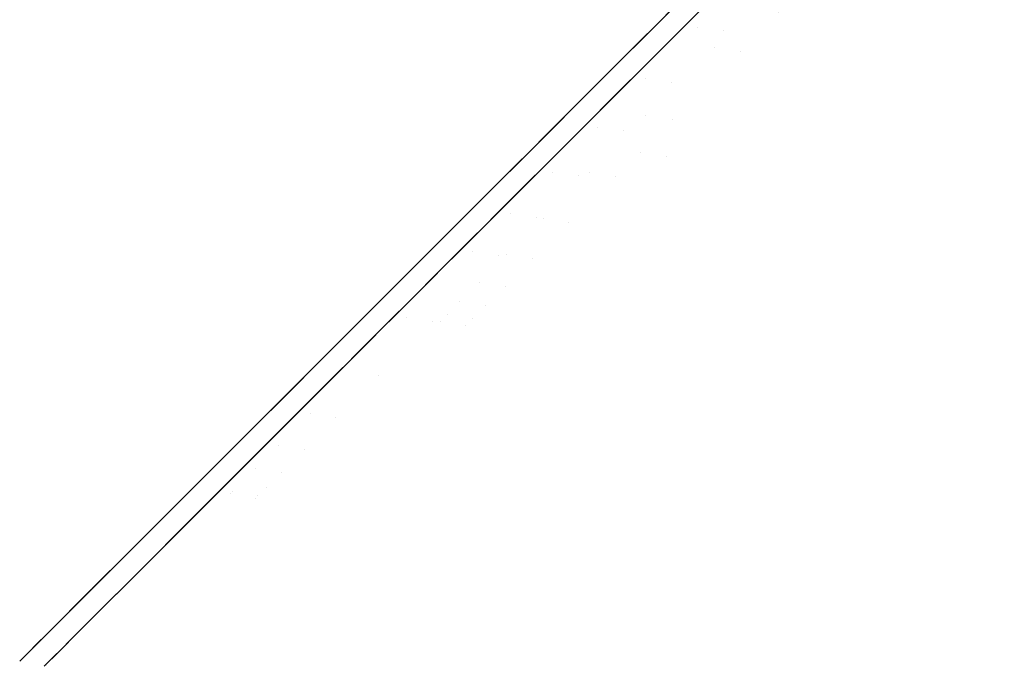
# Model space of a CAD drawing. Header units: centimetres. Extents: x -48.9 to -31, y -8.3 to 9.3.
# Tile 1 of 9: x -48.9 to -42.6, y -8.3 to -4.2. Entities that reach past the tile are written whole.
import ezdxf

# ---------------------------------------------------------------- set-up
doc = ezdxf.new("R2010")
doc.units = ezdxf.units.CM
doc.header["$LTSCALE"] = 2.54
doc.layers.add('Lucido design-1', color=7, linetype='Continuous')

# ---------------------------------------------------------------- blocks, each defined once
blk = doc.blocks.new('Gruppo-1')
at = {"color": 30, "linetype": 'Continuous', "lineweight": 9}
for points, invisible_edges in [([(-44.1263, -4.2598, -554.9502), (-43.824, -3.9576, -554.3192), (-42.7824, -3.0821, -555.2551), (-43.0244, -3.3241, -555.7603)], 15), ([(-42.8529, -3.3431, -555.7521), (-42.6103, -3.1005, -555.2457), (-43.6546, -3.9781, -554.3074), (-43.9576, -4.2812, -554.9401)], 15), ([(-45.2607, -5.1912, -563.8782), (-45.5546, -5.4851, -563.1181), (-43.2206, -3.5204, -561.7528), (-43.0244, -3.3241, -562.2603)], 15), ([(-43.824, -3.9576, -563.7014), (-45.2607, -5.1912, -563.8782), (-43.0244, -3.3241, -562.2603)], 11), ([(-44.5718, -4.2628, -550.3945), (-44.2202, -3.9112, -550.0294), (-43.3674, -3.2979, -551.304), (-43.6691, -3.5997, -551.6173)], 15), ([(-43.6691, -3.5997, -566.4032), (-43.3674, -3.2979, -566.7165), (-44.2202, -3.9112, -567.9911), (-44.5718, -4.2628, -567.626)], 15), ([(-43.4993, -3.6193, -551.5988), (-43.1968, -3.3169, -551.2847), (-44.0517, -3.9316, -550.007), (-44.4042, -4.2841, -550.373)], 15), ([(-44.4042, -4.2841, -567.6476), (-44.0517, -3.9316, -568.0136), (-43.1968, -3.3169, -566.7358), (-43.4993, -3.6193, -566.4217)], 15), ([(-43.0244, -3.3241, -555.7603), (-43.2206, -3.5204, -556.2677), (-44.3715, -4.505, -555.5842), (-44.1263, -4.2598, -554.9502)], 15), ([(-42.8529, -3.3431, -562.2684), (-43.0496, -3.5398, -561.7596), (-45.3895, -5.5095, -563.1284), (-45.0948, -5.2149, -563.8904)], 15), ([(-42.8529, -3.3431, -562.2684), (-45.0948, -5.2149, -563.8904), (-43.6546, -3.9781, -563.7131)], 11), ([(-43.9576, -4.2812, -554.9401), (-44.2034, -4.5269, -555.5756), (-43.0496, -3.5398, -556.2609), (-42.8529, -3.3431, -555.7521)], 15), ([(-43.3749, -3.6746, -561.2514), (-43.2206, -3.5204, -561.7528), (-45.5546, -5.4851, -563.1181), (-45.7857, -5.7162, -562.3671)], 15), ([(-45.6211, -5.7412, -562.3755), (-45.3895, -5.5095, -563.1284), (-43.0496, -3.5398, -561.7596), (-43.2043, -3.6945, -561.257)], 15), ([(-44.5642, -4.6977, -556.2105), (-44.3715, -4.505, -555.5842), (-43.2206, -3.5204, -556.2677), (-43.3749, -3.6746, -556.7691)], 15), ([(-43.2043, -3.6945, -556.7635), (-43.0496, -3.5398, -556.2609), (-44.2034, -4.5269, -555.5756), (-44.3966, -4.7201, -556.2035)], 15), ([(-43.6691, -3.5997, -551.6173), (-43.9525, -3.883, -551.9475), (-44.902, -4.593, -550.7793), (-44.5718, -4.2628, -550.3945)], 15), ([(-44.5718, -4.2628, -567.626), (-44.902, -4.593, -567.2412), (-43.9525, -3.883, -566.0731), (-43.6691, -3.5997, -566.4032)], 15), ([(-43.461, -3.5945, -553.7039), (-43.824, -3.9576, -554.3192), (-44.8982, -4.8288, -553.3857), (-44.4629, -4.3935, -552.6481)], 15), ([(-44.4629, -4.3935, -565.3725), (-44.8982, -4.8288, -564.6348), (-43.824, -3.9576, -563.7014), (-43.461, -3.5945, -564.3166)], 15), ([(-44.4042, -4.2841, -550.373), (-44.7352, -4.6152, -550.7587), (-43.7834, -3.9034, -551.9298), (-43.4993, -3.6193, -551.5988)], 15), ([(-43.4993, -3.6193, -566.4217), (-43.7834, -3.9034, -566.0907), (-44.7352, -4.6152, -567.2618), (-44.4042, -4.2841, -567.6476)], 15), ([(-44.2951, -4.4151, -552.6322), (-44.7314, -4.8515, -553.3716), (-43.6546, -3.9781, -554.3074), (-43.2906, -3.6142, -553.6907)], 15), ([(-43.2906, -3.6142, -564.3299), (-43.6546, -3.9781, -563.7131), (-44.7314, -4.8515, -564.6489), (-44.2951, -4.4151, -565.3884)], 15), ([(-43.461, -3.5945, -553.7039), (-44.4629, -4.3935, -552.6481), (-44.2172, -4.1477, -552.2919)], 11), ([(-44.2172, -4.1477, -565.7286), (-44.4629, -4.3935, -565.3725), (-43.461, -3.5945, -564.3166)], 11), ([(-43.2906, -3.6142, -564.3299), (-44.2951, -4.4151, -565.3884), (-44.0487, -4.1687, -565.7454)], 11), ([(-44.0487, -4.1687, -552.2751), (-44.2951, -4.4151, -552.6322), (-43.2906, -3.6142, -553.6907)], 11), ([(-45.7857, -5.7162, -562.3671), (-45.9604, -5.8909, -561.6351), (-43.4915, -3.7913, -560.7627), (-43.3749, -3.6746, -561.2514)], 15), ([(-43.2043, -3.6945, -561.257), (-43.3212, -3.8114, -560.767), (-45.7962, -5.9163, -561.6416), (-45.6211, -5.7412, -562.3755)], 15), ([(-43.3749, -3.6746, -556.7691), (-43.4915, -3.7913, -557.2579), (-44.7099, -4.8434, -556.8211), (-44.5642, -4.6977, -556.2105)], 15), ([(-44.3966, -4.7201, -556.2035), (-44.5426, -4.8662, -556.8156), (-43.3212, -3.8114, -557.2535), (-43.2043, -3.6945, -556.7635)], 15), ([(-43.5749, -3.8747, -560.2914), (-43.4915, -3.7913, -560.7627), (-45.9604, -5.8909, -561.6351), (-46.0853, -6.0159, -560.9292)], 15), ([(-45.9215, -6.0416, -560.934), (-45.7962, -5.9163, -561.6416), (-43.3212, -3.8114, -560.767), (-43.4048, -3.895, -560.2946)], 15), ([(-44.8141, -4.9476, -557.4098), (-44.7099, -4.8434, -556.8211), (-43.4915, -3.7913, -557.2579), (-43.5749, -3.8747, -557.7291)], 15), ([(-43.4048, -3.895, -557.7259), (-43.3212, -3.8114, -557.2535), (-44.5426, -4.8662, -556.8156), (-44.6471, -4.9707, -557.4058)], 15), ([(-46.0853, -6.0159, -560.9292), (-46.1671, -6.0977, -560.2546), (-43.6296, -3.9293, -559.841), (-43.5749, -3.8747, -560.2914)], 15), ([(-43.4048, -3.895, -560.2946), (-43.4596, -3.9498, -559.8431), (-46.0035, -6.1236, -560.2577), (-45.9215, -6.0416, -560.934)], 15), ([(-45.2104, -4.9014, -551.1807), (-44.902, -4.593, -550.7793), (-43.9525, -3.883, -551.9475), (-44.2172, -4.1477, -552.2919)], 15), ([(-44.2172, -4.1477, -565.7286), (-43.9525, -3.883, -566.0731), (-44.902, -4.593, -567.2412), (-45.2104, -4.9014, -566.8398)], 15), ([(-43.5749, -3.8747, -557.7291), (-43.6296, -3.9293, -558.1795), (-44.8824, -5.0159, -557.9724), (-44.8141, -4.9476, -557.4098)], 15), ([(-44.6471, -4.9707, -557.4058), (-44.7155, -5.0391, -557.9698), (-43.4596, -3.9498, -558.1774), (-43.4048, -3.895, -557.7259)], 15), ([(-43.6596, -3.9593, -559.4136), (-43.6296, -3.9293, -559.841), (-46.1671, -6.0977, -560.2546), (-46.2121, -6.1426, -559.6144)], 15), ([(-43.6596, -3.9593, -559.4136), (-46.2121, -6.1426, -559.6144), (-44.9314, -5.0649, -559.0103)], 11), ([(-46.0486, -6.1687, -559.6159), (-46.0035, -6.1236, -560.2577), (-43.4596, -3.9498, -559.8431), (-43.4897, -3.9799, -559.4146)], 15), ([(-45.2607, -5.1912, -554.1423), (-44.8982, -4.8288, -553.3857), (-43.824, -3.9576, -554.3192), (-44.1263, -4.2598, -554.9502)], 15), ([(-43.824, -3.9576, -563.7014), (-44.8982, -4.8288, -564.6348), (-45.2607, -5.1912, -563.8782)], 11), ([(-44.5718, -4.2628, -567.626), (-44.2202, -3.9112, -567.9911), (-45.0981, -4.5133, -569.2475)], 11), ([(-44.8675, -4.2826, -569.4846), (-45.0981, -4.5133, -569.2475), (-44.2202, -3.9112, -567.9911)], 10), ([(-44.2202, -3.9112, -550.0294), (-45.0979, -4.5131, -548.775), (-44.6734, -4.0886, -548.3834)], 9), ([(-45.0979, -4.5131, -548.775), (-44.2202, -3.9112, -550.0294), (-44.5718, -4.2628, -550.3945)], 11), ([(-44.0487, -4.1687, -552.2751), (-43.7834, -3.9034, -551.9298), (-44.7352, -4.6152, -550.7587), (-45.0444, -4.9244, -551.1611)], 15), ([(-45.0444, -4.9244, -566.8594), (-44.7352, -4.6152, -567.2618), (-43.7834, -3.9034, -566.0907), (-44.0487, -4.1687, -565.7454)], 15), ([(-44.4042, -4.2841, -550.373), (-44.0517, -3.9316, -550.007), (-44.9347, -4.5381, -548.743)], 11), ([(-44.5045, -4.1079, -548.3609), (-44.9347, -4.5381, -548.743), (-44.0517, -3.9316, -550.007)], 10), ([(-44.0517, -3.9316, -568.0136), (-44.9318, -4.5352, -569.2729), (-44.6955, -4.2989, -569.5155)], 9), ([(-44.9318, -4.5352, -569.2729), (-44.0517, -3.9316, -568.0136), (-44.4042, -4.2841, -567.6476)], 11), ([(-43.6596, -3.9593, -558.6069), (-43.6688, -3.9685, -559.0103), (-44.9314, -5.0649, -559.0103), (-44.9199, -5.0534, -558.5064)], 15), ([(-44.9314, -5.0649, -559.0103), (-43.6688, -3.9685, -559.0103), (-43.6596, -3.9593, -559.4136)], 11), ([(-44.9199, -5.0534, -558.5064), (-44.8824, -5.0159, -557.9724), (-43.6296, -3.9293, -558.1795), (-43.6596, -3.9593, -558.6069)], 15), ([(-44.6751, -4.0902, -569.6391), (-44.8675, -4.2826, -569.4846), (-44.2202, -3.9112, -567.9911)], 10), ([(-43.4897, -3.9799, -558.6059), (-43.4596, -3.9498, -558.1774), (-44.7155, -5.0391, -557.9698), (-44.7531, -5.0767, -558.5051)], 15), ([(-44.0517, -3.9316, -568.0136), (-44.6955, -4.2989, -569.5155), (-44.5078, -4.1112, -569.666)], 9), ([(-44.7647, -5.0882, -559.0103), (-46.0486, -6.1687, -559.6159), (-43.4897, -3.9799, -559.4146)], 11), ([(-45.0948, -5.2149, -563.8904), (-44.7314, -4.8515, -564.6489), (-43.6546, -3.9781, -563.7131)], 11), ([(-43.9576, -4.2812, -554.9401), (-43.6546, -3.9781, -554.3074), (-44.7314, -4.8515, -553.3716), (-45.0948, -5.2149, -554.1302)], 15), ([(-43.4897, -3.9799, -559.4146), (-43.4989, -3.9891, -559.0103), (-44.7647, -5.0882, -559.0103)], 11), ([(-44.7531, -5.0767, -558.5051), (-44.7647, -5.0882, -559.0103), (-43.4989, -3.9891, -559.0103), (-43.4897, -3.9799, -558.6059)], 15), ([(-44.2172, -4.1477, -552.2919), (-44.4629, -4.3935, -552.6481), (-45.4969, -5.1879, -551.5958), (-45.2104, -4.9014, -551.1807)], 15), ([(-45.2104, -4.9014, -566.8398), (-45.4969, -5.1879, -566.4248), (-44.4629, -4.3935, -565.3725), (-44.2172, -4.1477, -565.7286)], 15), ([(-44.6734, -4.0886, -548.3834), (-45.0979, -4.5131, -548.775), (-44.9347, -4.5381, -548.743)], 10), ([(-44.9347, -4.5381, -548.743), (-44.5045, -4.1079, -548.3609), (-44.6734, -4.0886, -548.3834)], 10), ([(-44.6955, -4.2989, -569.5155), (-44.8675, -4.2826, -569.4846), (-44.6751, -4.0902, -569.6391)], 9), ([(-44.6751, -4.0902, -569.6391), (-44.5078, -4.1112, -569.666), (-44.6955, -4.2989, -569.5155)], 9), ([(-45.0444, -4.9244, -551.1611), (-45.3316, -5.2115, -551.5772), (-44.2951, -4.4151, -552.6322), (-44.0487, -4.1687, -552.2751)], 15), ([(-44.0487, -4.1687, -565.7454), (-44.2951, -4.4151, -565.3884), (-45.3316, -5.2115, -566.4433), (-45.0444, -4.9244, -566.8594)], 15), ([(-44.1263, -4.2598, -554.9502), (-44.3715, -4.505, -555.5842), (-45.5546, -5.4851, -554.9024), (-45.2607, -5.1912, -554.1423)], 15), ([(-44.902, -4.593, -567.2412), (-44.5718, -4.2628, -567.626), (-45.5008, -4.916, -568.8334)], 11), ([(-45.0981, -4.5133, -569.2475), (-45.5008, -4.916, -568.8334), (-44.5718, -4.2628, -567.626)], 10), ([(-44.5718, -4.2628, -550.3945), (-45.4997, -4.9148, -549.1877), (-45.3404, -4.7556, -548.9987)], 9), ([(-45.4997, -4.9148, -549.1877), (-44.5718, -4.2628, -550.3945), (-44.902, -4.593, -550.7793)], 11), ([(-44.5718, -4.2628, -550.3945), (-45.3404, -4.7556, -548.9987), (-45.0979, -4.5131, -548.775)], 9), ([(-45.0948, -5.2149, -554.1302), (-45.3895, -5.5095, -554.8922), (-44.2034, -4.5269, -555.5756), (-43.9576, -4.2812, -554.9401)], 15), ([(-44.4042, -4.2841, -567.6476), (-45.3357, -4.9391, -568.8582), (-44.9318, -4.5352, -569.2729)], 9), ([(-45.3357, -4.9391, -568.8582), (-44.4042, -4.2841, -567.6476), (-44.7352, -4.6152, -567.2618)], 11), ([(-44.7352, -4.6152, -550.7587), (-44.4042, -4.2841, -550.373), (-45.3318, -4.9352, -549.1679)], 11), ([(-45.0512, -4.6546, -548.8465), (-45.3318, -4.9352, -549.1679), (-44.4042, -4.2841, -550.373)], 10), ([(-44.9318, -4.5352, -569.2729), (-45.0981, -4.5133, -569.2475), (-44.8675, -4.2826, -569.4846)], 9), ([(-44.9347, -4.5381, -548.743), (-45.0512, -4.6546, -548.8465), (-44.4042, -4.2841, -550.373)], 10), ([(-44.8675, -4.2826, -569.4846), (-44.6955, -4.2989, -569.5155), (-44.9318, -4.5352, -569.2729)], 9), ([(-44.4629, -4.3935, -565.3725), (-45.4969, -5.1879, -566.4248), (-45.7614, -5.4524, -565.9989)], 11), ([(-45.7614, -5.4524, -565.9989), (-44.8982, -4.8288, -564.6348), (-44.4629, -4.3935, -565.3725)], 11), ([(-44.4629, -4.3935, -552.6481), (-44.8982, -4.8288, -553.3857), (-45.7614, -5.4524, -552.0216)], 11), ([(-45.7614, -5.4524, -552.0216), (-45.4969, -5.1879, -551.5958), (-44.4629, -4.3935, -552.6481)], 11), ([(-44.2951, -4.4151, -565.3884), (-44.7314, -4.8515, -564.6489), (-45.5967, -5.4767, -566.0164)], 11), ([(-44.2951, -4.4151, -552.6322), (-45.3316, -5.2115, -551.5772), (-45.5967, -5.4767, -552.0041)], 11), ([(-45.5967, -5.4767, -552.0041), (-44.7314, -4.8515, -553.3716), (-44.2951, -4.4151, -552.6322)], 11), ([(-45.5967, -5.4767, -566.0164), (-45.3316, -5.2115, -566.4433), (-44.2951, -4.4151, -565.3884)], 11), ([(-45.7857, -5.7162, -555.6534), (-45.5546, -5.4851, -554.9024), (-44.3715, -4.505, -555.5842), (-44.5642, -4.6977, -556.2105)], 15), ([(-45.3357, -4.9391, -568.8582), (-45.5008, -4.916, -568.8334), (-45.0981, -4.5133, -569.2475)], 9), ([(-45.0512, -4.6546, -548.8465), (-45.0979, -4.5131, -548.775), (-45.3404, -4.7556, -548.9987)], 9), ([(-45.0981, -4.5133, -569.2475), (-44.9318, -4.5352, -569.2729), (-45.3357, -4.9391, -568.8582)], 9), ([(-45.0512, -4.6546, -548.8465), (-44.9347, -4.5381, -548.743), (-45.0979, -4.5131, -548.775)], 10), ([(-44.3966, -4.7201, -556.2035), (-44.2034, -4.5269, -555.5756), (-45.3895, -5.5095, -554.8922), (-45.6211, -5.7412, -555.645)], 15), ([(-45.2104, -4.9014, -566.8398), (-44.902, -4.593, -567.2412), (-45.8755, -5.2907, -568.3929)], 11), ([(-45.6658, -5.0809, -568.6637), (-45.8755, -5.2907, -568.3929), (-44.902, -4.593, -567.2412)], 10), ([(-44.902, -4.593, -550.7793), (-45.8738, -5.2889, -549.6316), (-45.4997, -4.9148, -549.1877)], 9), ([(-45.8738, -5.2889, -549.6316), (-44.902, -4.593, -550.7793), (-45.2104, -4.9014, -551.1807)], 11), ([(-45.0444, -4.9244, -551.1611), (-44.7352, -4.6152, -550.7587), (-45.7123, -5.3157, -549.6037)], 11), ([(-45.3318, -4.9352, -549.1679), (-45.7123, -5.3157, -549.6037), (-44.7352, -4.6152, -550.7587)], 10), ([(-44.7352, -4.6152, -567.2618), (-45.7111, -5.3145, -568.4162), (-45.4953, -5.0987, -568.6944)], 9), ([(-45.7111, -5.3145, -568.4162), (-44.7352, -4.6152, -567.2618), (-45.0444, -4.9244, -566.8594)], 11), ([(-45.5008, -4.916, -568.8334), (-45.6658, -5.0809, -568.6637), (-44.902, -4.593, -567.2412)], 10), ([(-44.7352, -4.6152, -567.2618), (-45.4953, -5.0987, -568.6944), (-45.3357, -4.9391, -568.8582)], 9), ([(-44.5642, -4.6977, -556.2105), (-44.7099, -4.8434, -556.8211), (-45.9604, -5.8909, -556.3855), (-45.7857, -5.7162, -555.6534)], 15), ([(-45.3404, -4.7556, -548.9987), (-45.3318, -4.9352, -549.1679), (-45.0512, -4.6546, -548.8465)], 9), ([(-45.6211, -5.7412, -555.645), (-45.7962, -5.9163, -556.3789), (-44.5426, -4.8662, -556.8156), (-44.3966, -4.7201, -556.2035)], 15), ([(-45.3404, -4.7556, -548.9987), (-45.4997, -4.9148, -549.1877), (-45.3318, -4.9352, -549.1679)], 10), ([(-46.4266, -6.1176, -553.3372), (-46.0042, -5.6952, -552.4554), (-44.8982, -4.8288, -553.3857), (-45.2607, -5.1912, -554.1423)], 15), ([(-45.2607, -5.1912, -563.8782), (-44.8982, -4.8288, -564.6348), (-46.0042, -5.6952, -565.5651)], 11), ([(-44.8982, -4.8288, -553.3857), (-46.0042, -5.6952, -552.4554), (-45.7614, -5.4524, -552.0216)], 11), ([(-45.7614, -5.4524, -565.9989), (-46.0042, -5.6952, -565.5651), (-44.8982, -4.8288, -564.6348)], 11), ([(-45.0948, -5.2149, -554.1302), (-44.7314, -4.8515, -553.3716), (-45.8401, -5.7201, -552.439), (-46.2636, -6.1435, -553.323)], 15), ([(-45.2104, -4.9014, -551.1807), (-46.2312, -5.6463, -550.0793), (-46.1546, -5.5697, -549.9649)], 9), ([(-46.2312, -5.6463, -550.0793), (-45.2104, -4.9014, -551.1807), (-45.4969, -5.1879, -551.5958)], 11), ([(-45.4969, -5.1879, -566.4248), (-45.2104, -4.9014, -566.8398), (-46.2288, -5.6439, -567.9367)], 11), ([(-45.8755, -5.2907, -568.3929), (-46.2288, -5.6439, -567.9367), (-45.2104, -4.9014, -566.8398)], 10), ([(-45.2104, -4.9014, -551.1807), (-46.1546, -5.5697, -549.9649), (-45.8738, -5.2889, -549.6316)], 9), ([(-46.0853, -6.0159, -557.0913), (-45.9604, -5.8909, -556.3855), (-44.7099, -4.8434, -556.8211), (-44.8141, -4.9476, -557.4098)], 15), ([(-44.6471, -4.9707, -557.4058), (-44.5426, -4.8662, -556.8156), (-45.7962, -5.9163, -556.3789), (-45.9215, -6.0416, -557.0865)], 15), ([(-44.7314, -4.8515, -564.6489), (-45.8401, -5.7201, -565.5815), (-45.5967, -5.4767, -566.0164)], 11), ([(-45.5967, -5.4767, -552.0041), (-45.8401, -5.7201, -552.439), (-44.7314, -4.8515, -553.3716)], 11), ([(-45.8401, -5.7201, -565.5815), (-44.7314, -4.8515, -564.6489), (-45.0948, -5.2149, -563.8904)], 11), ([(-44.8141, -4.9476, -557.4098), (-44.8824, -5.0159, -557.9724), (-46.1671, -6.0977, -557.7659), (-46.0853, -6.0159, -557.0913)], 15), ([(-45.0444, -4.9244, -566.8594), (-46.0655, -5.6689, -567.9593), (-45.7111, -5.3145, -568.4162)], 9), ([(-46.0655, -5.6689, -567.9593), (-45.0444, -4.9244, -566.8594), (-45.3316, -5.2115, -566.4433)], 11), ([(-45.3316, -5.2115, -551.5772), (-45.0444, -4.9244, -551.1611), (-46.0641, -5.6675, -550.0621)], 11), ([(-45.8774, -5.4808, -549.7928), (-46.0641, -5.6675, -550.0621), (-45.0444, -4.9244, -551.1611)], 10), ([(-45.7123, -5.3157, -549.6037), (-45.8774, -5.4808, -549.7928), (-45.0444, -4.9244, -551.1611)], 10), ([(-45.4997, -4.9148, -549.1877), (-45.8738, -5.2889, -549.6316), (-45.7123, -5.3157, -549.6037)], 10), ([(-45.7123, -5.3157, -549.6037), (-45.3318, -4.9352, -549.1679), (-45.4997, -4.9148, -549.1877)], 10), ([(-45.4953, -5.0987, -568.6944), (-45.6658, -5.0809, -568.6637), (-45.5008, -4.916, -568.8334)], 9), ([(-45.5008, -4.916, -568.8334), (-45.3357, -4.9391, -568.8582), (-45.4953, -5.0987, -568.6944)], 9), ([(-46.2121, -6.1426, -558.4061), (-46.1671, -6.0977, -557.7659), (-44.8824, -5.0159, -557.9724), (-44.9199, -5.0534, -558.5064)], 15), ([(-45.9215, -6.0416, -557.0865), (-46.0035, -6.1236, -557.7628), (-44.7155, -5.0391, -557.9698), (-44.6471, -4.9707, -557.4058)], 15), ([(-44.9199, -5.0534, -558.5064), (-44.9314, -5.0649, -559.0103), (-46.2259, -6.1564, -559.0103), (-46.2121, -6.1426, -558.4061)], 15), ([(-46.2121, -6.1426, -559.6144), (-46.2259, -6.1564, -559.0103), (-44.9314, -5.0649, -559.0103)], 11), ([(-46.0486, -6.1687, -558.4046), (-46.0624, -6.1825, -559.0103), (-44.7647, -5.0882, -559.0103), (-44.7531, -5.0767, -558.5051)], 15), ([(-44.7647, -5.0882, -559.0103), (-46.0624, -6.1825, -559.0103), (-46.0486, -6.1687, -559.6159)], 11), ([(-44.7531, -5.0767, -558.5051), (-44.7155, -5.0391, -557.9698), (-46.0035, -6.1236, -557.7628), (-46.0486, -6.1687, -558.4046)], 15), ([(-45.7111, -5.3145, -568.4162), (-45.8755, -5.2907, -568.3929), (-45.6658, -5.0809, -568.6637)], 9), ([(-45.6658, -5.0809, -568.6637), (-45.4953, -5.0987, -568.6944), (-45.7111, -5.3145, -568.4162)], 9), ([(-45.5546, -5.4851, -563.1181), (-45.2607, -5.1912, -563.8782), (-47.613, -7.0282, -565.4769)], 11), ([(-46.0042, -5.6952, -565.5651), (-47.613, -7.0282, -565.4769), (-45.2607, -5.1912, -563.8782)], 11), ([(-47.4535, -7.0569, -565.4935), (-45.0948, -5.2149, -563.8904), (-45.3895, -5.5095, -563.1284)], 11), ([(-45.0948, -5.2149, -563.8904), (-47.4535, -7.0569, -565.4935), (-45.8401, -5.7201, -565.5815)], 11), ([(-45.2607, -5.1912, -554.1423), (-45.5546, -5.4851, -554.9024), (-46.7691, -6.4601, -554.223), (-46.4266, -6.1176, -553.3372)], 15), ([(-46.2636, -6.1435, -553.323), (-46.607, -6.4869, -554.211), (-45.3895, -5.5095, -554.8922), (-45.0948, -5.2149, -554.1302)], 15), ([(-45.7614, -5.4524, -565.9989), (-45.4969, -5.1879, -566.4248), (-46.5543, -5.9694, -567.4631)], 11), ([(-46.3885, -5.8036, -567.7304), (-46.5543, -5.9694, -567.4631), (-45.4969, -5.1879, -566.4248)], 10), ([(-45.4969, -5.1879, -551.5958), (-46.5529, -5.9681, -550.5599), (-46.2312, -5.6463, -550.0793)], 9), ([(-46.5529, -5.9681, -550.5599), (-45.4969, -5.1879, -551.5958), (-45.7614, -5.4524, -552.0216)], 11), ([(-45.5967, -5.4767, -552.0041), (-45.3316, -5.2115, -551.5772), (-46.3927, -5.9961, -550.5359)], 11), ([(-46.0641, -5.6675, -550.0621), (-46.3927, -5.9961, -550.5359), (-45.3316, -5.2115, -551.5772)], 10), ([(-45.3316, -5.2115, -566.4433), (-46.3915, -5.9949, -567.4841), (-46.2195, -5.8229, -567.7607)], 9), ([(-46.3915, -5.9949, -567.4841), (-45.3316, -5.2115, -566.4433), (-45.5967, -5.4767, -566.0164)], 11), ([(-46.2288, -5.6439, -567.9367), (-46.3885, -5.8036, -567.7304), (-45.4969, -5.1879, -566.4248)], 10), ([(-45.3316, -5.2115, -566.4433), (-46.2195, -5.8229, -567.7607), (-46.0655, -5.6689, -567.9593)], 9), ([(-46.0655, -5.6689, -567.9593), (-46.2288, -5.6439, -567.9367), (-45.8755, -5.2907, -568.3929)], 9), ([(-45.8774, -5.4808, -549.7928), (-45.8738, -5.2889, -549.6316), (-46.1546, -5.5697, -549.9649)], 9), ([(-45.8755, -5.2907, -568.3929), (-45.7111, -5.3145, -568.4162), (-46.0655, -5.6689, -567.9593)], 9), ([(-45.8774, -5.4808, -549.7928), (-45.7123, -5.3157, -549.6037), (-45.8738, -5.2889, -549.6316)], 10), ([(-45.7614, -5.4524, -552.0216), (-46.8605, -6.2756, -551.0374), (-46.8135, -6.2287, -550.9492)], 9), ([(-46.8605, -6.2756, -551.0374), (-45.7614, -5.4524, -552.0216), (-46.0042, -5.6952, -552.4554)], 11), ([(-46.0042, -5.6952, -565.5651), (-45.7614, -5.4524, -565.9989), (-46.856, -6.2711, -566.9769)], 11), ([(-46.5543, -5.9694, -567.4631), (-46.856, -6.2711, -566.9769), (-45.7614, -5.4524, -565.9989)], 10), ([(-45.7614, -5.4524, -552.0216), (-46.8135, -6.2287, -550.9492), (-46.5529, -5.9681, -550.5599)], 9), ([(-45.7857, -5.7162, -562.3671), (-45.5546, -5.4851, -563.1181), (-48.0073, -7.4224, -564.4699)], 11), ([(-47.9393, -7.3544, -564.6855), (-48.0073, -7.4224, -564.4699), (-45.5546, -5.4851, -563.1181)], 10), ([(-47.613, -7.0282, -565.4769), (-47.9393, -7.3544, -564.6855), (-45.5546, -5.4851, -563.1181)], 10), ([(-45.3895, -5.5095, -563.1284), (-47.8491, -7.4525, -564.4841), (-47.7911, -7.3945, -564.6691)], 9), ([(-47.8491, -7.4525, -564.4841), (-45.3895, -5.5095, -563.1284), (-45.6211, -5.7412, -562.3755)], 11), ([(-45.3895, -5.5095, -563.1284), (-47.7911, -7.3945, -564.6691), (-47.4535, -7.0569, -565.4935)], 9), ([(-47.0384, -6.7294, -555.0982), (-46.7691, -6.4601, -554.223), (-45.5546, -5.4851, -554.9024), (-45.7857, -5.7162, -555.6534)], 15), ([(-45.6211, -5.7412, -555.645), (-45.3895, -5.5095, -554.8922), (-46.607, -6.4869, -554.211), (-46.877, -6.7569, -555.0884)], 15), ([(-45.5967, -5.4767, -566.0164), (-46.6943, -6.2977, -566.9971), (-46.3915, -5.9949, -567.4841)], 9), ([(-46.6943, -6.2977, -566.9971), (-45.5967, -5.4767, -566.0164), (-45.8401, -5.7201, -565.5815)], 11), ([(-45.8401, -5.7201, -552.439), (-45.5967, -5.4767, -552.0041), (-46.6937, -6.2971, -551.023)], 11), ([(-46.5497, -6.1531, -550.7623), (-46.6937, -6.2971, -551.023), (-45.5967, -5.4767, -552.0041)], 10), ([(-46.3927, -5.9961, -550.5359), (-46.5497, -6.1531, -550.7623), (-45.5967, -5.4767, -552.0041)], 10), ([(-46.1546, -5.5697, -549.9649), (-46.0641, -5.6675, -550.0621), (-45.8774, -5.4808, -549.7928)], 9), ([(-46.1546, -5.5697, -549.9649), (-46.2312, -5.6463, -550.0793), (-46.0641, -5.6675, -550.0621)], 10), ([(-46.2312, -5.6463, -550.0793), (-46.5529, -5.9681, -550.5599), (-46.3927, -5.9961, -550.5359)], 10), ([(-46.3927, -5.9961, -550.5359), (-46.0641, -5.6675, -550.0621), (-46.2312, -5.6463, -550.0793)], 10), ([(-46.2195, -5.8229, -567.7607), (-46.3885, -5.8036, -567.7304), (-46.2288, -5.6439, -567.9367)], 9), ([(-46.2288, -5.6439, -567.9367), (-46.0655, -5.6689, -567.9593), (-46.2195, -5.8229, -567.7607)], 9), ([(-48.321, -7.7361, -563.475), (-48.3245, -7.7397, -563.4637), (-45.7857, -5.7162, -562.3671)], 10), ([(-45.9604, -5.8909, -561.6351), (-45.7857, -5.7162, -562.3671), (-48.3245, -7.7397, -563.4637)], 11), ([(-48.0073, -7.4224, -564.4699), (-48.321, -7.7361, -563.475), (-45.7857, -5.7162, -562.3671)], 10), ([(-47.4537, -6.8688, -565.8634), (-47.613, -7.0282, -565.4769), (-46.0042, -5.6952, -565.5651)], 10), ([(-46.0042, -5.6952, -565.5651), (-47.1364, -6.5515, -566.4869), (-47.4537, -6.8688, -565.8634)], 9), ([(-45.8401, -5.7201, -565.5815), (-47.4535, -7.0569, -565.4935), (-47.3082, -6.9116, -565.8485)], 9), ([(-46.0042, -5.6952, -552.4554), (-46.4266, -6.1176, -553.3372), (-47.4353, -6.8505, -552.1179)], 11), ([(-47.4353, -6.8505, -552.1179), (-47.1289, -6.544, -551.5419), (-46.0042, -5.6952, -552.4554)], 10), ([(-47.3082, -6.9116, -565.8485), (-46.9747, -6.5781, -566.5051), (-45.8401, -5.7201, -565.5815)], 10), ([(-45.7857, -5.7162, -555.6534), (-45.9604, -5.8909, -556.3855), (-47.242, -6.933, -555.9513), (-47.0384, -6.7294, -555.0982)], 15), ([(-45.8401, -5.7201, -552.439), (-46.9693, -6.5727, -551.5219), (-47.1821, -6.7855, -551.907)], 9), ([(-47.1821, -6.7855, -551.907), (-46.2636, -6.1435, -553.323), (-45.8401, -5.7201, -552.439)], 11), ([(-47.0284, -6.4435, -566.699), (-47.1364, -6.5515, -566.4869), (-46.0042, -5.6952, -565.5651)], 10), ([(-46.0042, -5.6952, -552.4554), (-47.1289, -6.544, -551.5419), (-46.8605, -6.2756, -551.0374)], 9), ([(-46.856, -6.2711, -566.9769), (-47.0284, -6.4435, -566.699), (-46.0042, -5.6952, -565.5651)], 10), ([(-45.8401, -5.7201, -565.5815), (-46.9747, -6.5781, -566.5051), (-46.8611, -6.4645, -566.7288)], 9), ([(-46.6937, -6.2971, -551.023), (-46.9693, -6.5727, -551.5219), (-45.8401, -5.7201, -552.439)], 10), ([(-45.8401, -5.7201, -565.5815), (-46.8611, -6.4645, -566.7288), (-46.6943, -6.2977, -566.9971)], 9), ([(-48.1745, -7.7779, -563.4444), (-45.6211, -5.7412, -562.3755), (-45.7962, -5.9163, -561.6416)], 11), ([(-48.1745, -7.7779, -563.4444), (-48.1617, -7.765, -563.4854), (-45.6211, -5.7412, -562.3755)], 10), ([(-45.6211, -5.7412, -562.3755), (-48.1617, -7.765, -563.4854), (-47.8491, -7.4525, -564.4841)], 9), ([(-46.877, -6.7569, -555.0884), (-47.081, -6.961, -555.9437), (-45.7962, -5.9163, -556.3789), (-45.6211, -5.7412, -555.645)], 15), ([(-46.3915, -5.9949, -567.4841), (-46.5543, -5.9694, -567.4631), (-46.3885, -5.8036, -567.7304)], 9), ([(-46.3885, -5.8036, -567.7304), (-46.2195, -5.8229, -567.7607), (-46.3915, -5.9949, -567.4841)], 9), ([(-45.9604, -5.8909, -561.6351), (-48.5452, -7.9604, -562.4976), (-48.6127, -8.0278, -562.2023)], 9), ([(-46.0853, -6.0159, -560.9292), (-45.9604, -5.8909, -561.6351), (-48.6127, -8.0278, -562.2023)], 11), ([(-48.3245, -7.7397, -563.4637), (-48.5452, -7.9604, -562.4976), (-45.9604, -5.8909, -561.6351)], 10), ([(-47.3876, -7.0786, -556.7739), (-47.242, -6.933, -555.9513), (-45.9604, -5.8909, -556.3855), (-46.0853, -6.0159, -557.0913)], 15), ([(-48.4607, -8.0641, -562.1806), (-45.7962, -5.9163, -561.6416), (-45.9215, -6.0416, -560.934)], 11), ([(-48.4607, -8.0641, -562.1806), (-48.387, -7.9904, -562.5061), (-45.7962, -5.9163, -561.6416)], 10), ([(-45.7962, -5.9163, -561.6416), (-48.387, -7.9904, -562.5061), (-48.1745, -7.7779, -563.4444)], 9), ([(-45.9215, -6.0416, -557.0865), (-45.7962, -5.9163, -556.3789), (-47.081, -6.961, -555.9437), (-47.227, -7.107, -556.7683)], 15), ([(-46.6943, -6.2977, -566.9971), (-46.856, -6.2711, -566.9769), (-46.5543, -5.9694, -567.4631)], 9), ([(-46.5497, -6.1531, -550.7623), (-46.5529, -5.9681, -550.5599), (-46.8135, -6.2287, -550.9492)], 9), ([(-46.5543, -5.9694, -567.4631), (-46.3915, -5.9949, -567.4841), (-46.6943, -6.2977, -566.9971)], 9), ([(-46.5497, -6.1531, -550.7623), (-46.3927, -5.9961, -550.5359), (-46.5529, -5.9681, -550.5599)], 10), ([(-46.1671, -6.0977, -560.2546), (-46.0853, -6.0159, -560.9292), (-48.708, -8.1231, -561.5592)], 11), ([(-48.6127, -8.0278, -562.2023), (-48.708, -8.1231, -561.5592), (-46.0853, -6.0159, -560.9292)], 10), ([(-46.0853, -6.0159, -557.0913), (-46.1671, -6.0977, -557.7659), (-47.483, -7.174, -557.5601), (-47.3876, -7.0786, -556.7739)], 15), ([(-45.9215, -6.0416, -560.934), (-48.5507, -8.1541, -561.5656), (-48.4607, -8.0641, -562.1806)], 9), ([(-48.5507, -8.1541, -561.5656), (-45.9215, -6.0416, -560.934), (-46.0035, -6.1236, -560.2577)], 11), ([(-47.227, -7.107, -556.7683), (-47.3226, -7.2026, -557.5564), (-46.0035, -6.1236, -557.7628), (-45.9215, -6.0416, -557.0865)], 15), ([(-46.2121, -6.1426, -559.6144), (-48.8826, -8.2978, -559.813), (-47.5514, -7.2424, -559.0103)], 11), ([(-48.8213, -8.2364, -560.6643), (-48.8826, -8.2978, -559.813), (-46.2121, -6.1426, -559.6144)], 10), ([(-46.2121, -6.1426, -559.6144), (-46.1671, -6.0977, -560.2546), (-48.8213, -8.2364, -560.6643)], 11), ([(-48.803, -8.2181, -560.9178), (-48.8213, -8.2364, -560.6643), (-46.1671, -6.0977, -560.2546)], 10), ([(-48.708, -8.1231, -561.5592), (-48.803, -8.2181, -560.9178), (-46.1671, -6.0977, -560.2546)], 10), ([(-46.0035, -6.1236, -560.2577), (-48.6649, -8.2683, -560.6686), (-48.6491, -8.2525, -560.894)], 9), ([(-48.6649, -8.2683, -560.6686), (-46.0035, -6.1236, -560.2577), (-46.0486, -6.1687, -559.6159)], 11), ([(-46.0035, -6.1236, -560.2577), (-48.6491, -8.2525, -560.894), (-48.5507, -8.1541, -561.5656)], 9), ([(-46.4266, -6.1176, -553.3372), (-46.7691, -6.4601, -554.223), (-47.9187, -7.3338, -553.2784)], 11), ([(-47.9187, -7.3338, -553.2784), (-47.6128, -7.0279, -552.5439), (-46.4266, -6.1176, -553.3372)], 10), ([(-46.2636, -6.1435, -553.323), (-47.4522, -7.0556, -552.5286), (-47.6816, -7.285, -553.0567)], 9), ([(-47.6816, -7.285, -553.0567), (-46.607, -6.4869, -554.211), (-46.2636, -6.1435, -553.323)], 11), ([(-46.4266, -6.1176, -553.3372), (-47.6128, -7.0279, -552.5439), (-47.4353, -6.8505, -552.1179)], 9), ([(-46.2121, -6.1426, -558.4061), (-46.2259, -6.1564, -559.0103), (-47.5514, -7.2424, -559.0103), (-47.5353, -7.2263, -558.3062)], 15), ([(-47.5514, -7.2424, -559.0103), (-46.2259, -6.1564, -559.0103), (-46.2121, -6.1426, -559.6144)], 11), ([(-47.5353, -7.2263, -558.3062), (-47.483, -7.174, -557.5601), (-46.1671, -6.0977, -557.7659), (-46.2121, -6.1426, -558.4061)], 15), ([(-47.1821, -6.7855, -551.907), (-47.4522, -7.0556, -552.5286), (-46.2636, -6.1435, -553.323)], 10), ([(-46.0486, -6.1687, -558.4046), (-46.0035, -6.1236, -557.7628), (-47.3226, -7.2026, -557.5564), (-47.3751, -7.2551, -558.3044)], 15), ([(-46.8135, -6.2287, -550.9492), (-46.6937, -6.2971, -551.023), (-46.5497, -6.1531, -550.7623)], 9), ([(-47.3913, -7.2712, -559.0103), (-48.7251, -8.3285, -559.8149), (-46.0486, -6.1687, -559.6159)], 11), ([(-46.0486, -6.1687, -559.6159), (-48.7251, -8.3285, -559.8149), (-48.6649, -8.2683, -560.6686)], 9), ([(-46.0486, -6.1687, -559.6159), (-46.0624, -6.1825, -559.0103), (-47.3913, -7.2712, -559.0103)], 11), ([(-47.3751, -7.2551, -558.3044), (-47.3913, -7.2712, -559.0103), (-46.0624, -6.1825, -559.0103), (-46.0486, -6.1687, -558.4046)], 15), ([(-46.8605, -6.2756, -551.0374), (-47.1289, -6.544, -551.5419), (-46.9693, -6.5727, -551.5219)], 10), ([(-46.8611, -6.4645, -566.7288), (-47.0284, -6.4435, -566.699), (-46.856, -6.2711, -566.9769)], 9), ([(-46.9693, -6.5727, -551.5219), (-46.6937, -6.2971, -551.023), (-46.8605, -6.2756, -551.0374)], 10), ([(-46.856, -6.2711, -566.9769), (-46.6943, -6.2977, -566.9971), (-46.8611, -6.4645, -566.7288)], 9), ([(-46.8135, -6.2287, -550.9492), (-46.8605, -6.2756, -551.0374), (-46.6937, -6.2971, -551.023)], 10), ([(-48.0059, -7.4211, -553.5516), (-46.7691, -6.4601, -554.223), (-47.0384, -6.7294, -555.0982)], 11), ([(-46.7691, -6.4601, -554.223), (-48.0059, -7.4211, -553.5516), (-47.9187, -7.3338, -553.2784)], 9), ([(-46.9747, -6.5781, -566.5051), (-47.1364, -6.5515, -566.4869), (-47.0284, -6.4435, -566.699)], 9), ([(-47.0284, -6.4435, -566.699), (-46.8611, -6.4645, -566.7288), (-46.9747, -6.5781, -566.5051)], 9), ([(-46.607, -6.4869, -554.211), (-47.8439, -7.4473, -553.5402), (-48.0894, -7.6928, -554.2715)], 9), ([(-48.0894, -7.6928, -554.2715), (-46.877, -6.7569, -555.0884), (-46.607, -6.4869, -554.211)], 11), ([(-47.6816, -7.285, -553.0567), (-47.8439, -7.4473, -553.5402), (-46.607, -6.4869, -554.211)], 10), ([(-47.3082, -6.9116, -565.8485), (-47.4537, -6.8688, -565.8634), (-47.1364, -6.5515, -566.4869)], 9), ([(-47.1289, -6.544, -551.5419), (-47.4353, -6.8505, -552.1179), (-47.1821, -6.7855, -551.907)], 10), ([(-47.1364, -6.5515, -566.4869), (-46.9747, -6.5781, -566.5051), (-47.3082, -6.9116, -565.8485)], 9), ([(-47.1821, -6.7855, -551.907), (-46.9693, -6.5727, -551.5219), (-47.1289, -6.544, -551.5419)], 10), ([(-47.0384, -6.7294, -555.0982), (-48.3198, -7.7349, -554.5461), (-48.3094, -7.7246, -554.5016)], 9), ([(-48.3198, -7.7349, -554.5461), (-47.0384, -6.7294, -555.0982), (-47.242, -6.933, -555.9513)], 11), ([(-47.0384, -6.7294, -555.0982), (-48.3094, -7.7246, -554.5016), (-48.0059, -7.4211, -553.5516)], 9), ([(-47.081, -6.961, -555.9437), (-46.877, -6.7569, -555.0884), (-48.1552, -7.7586, -554.5381)], 11), ([(-48.0894, -7.6928, -554.2715), (-48.1552, -7.7586, -554.5381), (-46.877, -6.7569, -555.0884)], 10), ([(-47.4522, -7.0556, -552.5286), (-47.1821, -6.7855, -551.907), (-47.4353, -6.8505, -552.1179)], 10), ([(-47.4353, -6.8505, -552.1179), (-47.6128, -7.0279, -552.5439), (-47.4522, -7.0556, -552.5286)], 10), ([(-47.4535, -7.0569, -565.4935), (-47.613, -7.0282, -565.4769), (-47.4537, -6.8688, -565.8634)], 9), ([(-47.4537, -6.8688, -565.8634), (-47.3082, -6.9116, -565.8485), (-47.4535, -7.0569, -565.4935)], 9), ([(-48.604, -8.0191, -555.7722), (-47.242, -6.933, -555.9513), (-47.3876, -7.0786, -556.7739)], 11), ([(-48.604, -8.0191, -555.7722), (-48.5461, -7.9613, -555.5225), (-47.242, -6.933, -555.9513)], 10), ([(-47.242, -6.933, -555.9513), (-48.5461, -7.9613, -555.5225), (-48.3198, -7.7349, -554.5461)], 9), ([(-47.081, -6.961, -555.9437), (-48.3951, -7.9985, -555.5107), (-48.4015, -8.0049, -555.5366)], 9), ([(-47.227, -7.107, -556.7683), (-47.081, -6.961, -555.9437), (-48.4015, -8.0049, -555.5366)], 11), ([(-48.1552, -7.7586, -554.5381), (-48.3951, -7.9985, -555.5107), (-47.081, -6.961, -555.9437)], 10), ([(-47.7911, -7.3945, -564.6691), (-47.9393, -7.3544, -564.6855), (-47.613, -7.0282, -565.4769)], 9), ([(-47.6128, -7.0279, -552.5439), (-47.9187, -7.3338, -553.2784), (-47.6816, -7.285, -553.0567)], 10), ([(-47.613, -7.0282, -565.4769), (-47.4535, -7.0569, -565.4935), (-47.7911, -7.3945, -564.6691)], 9), ([(-47.6816, -7.285, -553.0567), (-47.4522, -7.0556, -552.5286), (-47.6128, -7.0279, -552.5439)], 10), ([(-47.3876, -7.0786, -556.7739), (-47.483, -7.174, -557.5601), (-48.7999, -8.215, -557.0746)], 11), ([(-48.7999, -8.215, -557.0746), (-48.7077, -8.1228, -556.4615), (-47.3876, -7.0786, -556.7739)], 10), ([(-47.3876, -7.0786, -556.7739), (-48.7077, -8.1228, -556.4615), (-48.604, -8.0191, -555.7722)], 9), ([(-47.3226, -7.2026, -557.5564), (-47.227, -7.107, -556.7683), (-48.6152, -8.2186, -556.8362)], 11), ([(-47.227, -7.107, -556.7683), (-48.5525, -8.1559, -556.4548), (-48.6152, -8.2186, -556.8362)], 9), ([(-48.4015, -8.0049, -555.5366), (-48.5525, -8.1559, -556.4548), (-47.227, -7.107, -556.7683)], 10), ([(-48.8961, -8.3113, -558.3947), (-47.5353, -7.2263, -558.3062), (-47.5514, -7.2424, -559.0103)], 11), ([(-48.8961, -8.3113, -558.3947), (-48.8825, -8.2976, -558.2075), (-47.5353, -7.2263, -558.3062)], 10), ([(-47.5353, -7.2263, -558.3062), (-48.8825, -8.2976, -558.2075), (-48.8204, -8.2356, -557.3563)], 9), ([(-48.8204, -8.2356, -557.3563), (-47.483, -7.174, -557.5601), (-47.5353, -7.2263, -558.3062)], 11), ([(-47.483, -7.174, -557.5601), (-48.8204, -8.2356, -557.3563), (-48.7999, -8.215, -557.0746)], 9), ([(-48.7294, -8.3328, -558.1555), (-47.3751, -7.2551, -558.3044), (-47.3226, -7.2026, -557.5564)], 11), ([(-47.3226, -7.2026, -557.5564), (-48.66, -8.2634, -557.353), (-48.7294, -8.3328, -558.1555)], 9), ([(-48.6152, -8.2186, -556.8362), (-48.66, -8.2634, -557.353), (-47.3226, -7.2026, -557.5564)], 10), ([(-47.5514, -7.2424, -559.0103), (-48.8826, -8.2978, -559.813), (-48.8961, -8.3113, -559.6258)], 9), ([(-48.8961, -8.3113, -559.6258), (-48.8961, -8.3113, -559.0103), (-47.5514, -7.2424, -559.0103)], 10), ([(-47.5514, -7.2424, -559.0103), (-48.8961, -8.3113, -559.0103), (-48.8961, -8.3113, -558.3947)], 9), ([(-47.3913, -7.2712, -559.0103), (-48.7358, -8.3392, -559.0105), (-48.7403, -8.3437, -559.6002)], 9), ([(-48.7403, -8.3437, -559.6002), (-48.7251, -8.3285, -559.8149), (-47.3913, -7.2712, -559.0103)], 10), ([(-48.7298, -8.3332, -558.2047), (-48.7358, -8.3392, -559.0105), (-47.3913, -7.2712, -559.0103)], 10), ([(-47.3913, -7.2712, -559.0103), (-47.3751, -7.2551, -558.3044), (-48.7298, -8.3332, -558.2047)], 11), ([(-48.7294, -8.3328, -558.1555), (-48.7298, -8.3332, -558.2047), (-47.3751, -7.2551, -558.3044)], 10), ([(-47.8439, -7.4473, -553.5402), (-47.6816, -7.285, -553.0567), (-47.9187, -7.3338, -553.2784)], 10), ([(-47.9187, -7.3338, -553.2784), (-48.0059, -7.4211, -553.5516), (-47.8439, -7.4473, -553.5402)], 10), ([(-47.8491, -7.4525, -564.4841), (-48.0073, -7.4224, -564.4699), (-47.9393, -7.3544, -564.6855)], 9), ([(-47.9393, -7.3544, -564.6855), (-47.7911, -7.3945, -564.6691), (-47.8491, -7.4525, -564.4841)], 9), ([(-48.1617, -7.765, -563.4854), (-48.321, -7.7361, -563.475), (-48.0073, -7.4224, -564.4699)], 9), ([(-48.0059, -7.4211, -553.5516), (-48.3094, -7.7246, -554.5016), (-48.0894, -7.6928, -554.2715)], 10), ([(-48.0073, -7.4224, -564.4699), (-47.8491, -7.4525, -564.4841), (-48.1617, -7.765, -563.4854)], 9), ([(-48.0894, -7.6928, -554.2715), (-47.8439, -7.4473, -553.5402), (-48.0059, -7.4211, -553.5516)], 10), ([(-48.3094, -7.7246, -554.5016), (-48.3198, -7.7349, -554.5461), (-48.1552, -7.7586, -554.5381)], 10), ([(-48.1552, -7.7586, -554.5381), (-48.0894, -7.6928, -554.2715), (-48.3094, -7.7246, -554.5016)], 10), ([(-48.3198, -7.7349, -554.5461), (-48.5461, -7.9613, -555.5225), (-48.3951, -7.9985, -555.5107)], 10), ([(-48.387, -7.9904, -562.5061), (-48.5452, -7.9604, -562.4976), (-48.3245, -7.7397, -563.4637)], 9), ([(-48.3951, -7.9985, -555.5107), (-48.1552, -7.7586, -554.5381), (-48.3198, -7.7349, -554.5461)], 10), ([(-48.3245, -7.7397, -563.4637), (-48.1745, -7.7779, -563.4444), (-48.387, -7.9904, -562.5061)], 9), ([(-48.3245, -7.7397, -563.4637), (-48.321, -7.7361, -563.475), (-48.1745, -7.7779, -563.4444)], 10), ([(-48.321, -7.7361, -563.475), (-48.1617, -7.765, -563.4854), (-48.1745, -7.7779, -563.4444)], 9), ([(-48.4607, -8.0641, -562.1806), (-48.6127, -8.0278, -562.2023), (-48.5452, -7.9604, -562.4976)], 9), ([(-48.4015, -8.0049, -555.5366), (-48.5461, -7.9613, -555.5225), (-48.604, -8.0191, -555.7722)], 9), ([(-48.4015, -8.0049, -555.5366), (-48.3951, -7.9985, -555.5107), (-48.5461, -7.9613, -555.5225)], 10), ([(-48.5452, -7.9604, -562.4976), (-48.387, -7.9904, -562.5061), (-48.4607, -8.0641, -562.1806)], 9), ([(-48.5507, -8.1541, -561.5656), (-48.708, -8.1231, -561.5592), (-48.6127, -8.0278, -562.2023)], 9), ([(-48.604, -8.0191, -555.7722), (-48.7077, -8.1228, -556.4615), (-48.5525, -8.1559, -556.4548)], 10), ([(-48.6127, -8.0278, -562.2023), (-48.4607, -8.0641, -562.1806), (-48.5507, -8.1541, -561.5656)], 9), ([(-48.5525, -8.1559, -556.4548), (-48.4015, -8.0049, -555.5366), (-48.604, -8.0191, -555.7722)], 10), ([(-48.6491, -8.2525, -560.894), (-48.803, -8.2181, -560.9178), (-48.708, -8.1231, -561.5592)], 9), ([(-48.7077, -8.1228, -556.4615), (-48.7999, -8.215, -557.0746), (-48.6152, -8.2186, -556.8362)], 10), ([(-48.708, -8.1231, -561.5592), (-48.5507, -8.1541, -561.5656), (-48.6491, -8.2525, -560.894)], 9), ([(-48.6152, -8.2186, -556.8362), (-48.5525, -8.1559, -556.4548), (-48.7077, -8.1228, -556.4615)], 10), ([(-48.8213, -8.2364, -560.6643), (-48.803, -8.2181, -560.9178), (-48.6491, -8.2525, -560.894)], 10), ([(-48.7999, -8.215, -557.0746), (-48.8204, -8.2356, -557.3563), (-48.66, -8.2634, -557.353)], 10), ([(-48.66, -8.2634, -557.353), (-48.6152, -8.2186, -556.8362), (-48.7999, -8.215, -557.0746)], 10), ([(-48.7251, -8.3285, -559.8149), (-48.8826, -8.2978, -559.813), (-48.8213, -8.2364, -560.6643)], 9), ([(-48.8204, -8.2356, -557.3563), (-48.8825, -8.2976, -558.2075), (-48.7294, -8.3328, -558.1555)], 10), ([(-48.6491, -8.2525, -560.894), (-48.6649, -8.2683, -560.6686), (-48.8213, -8.2364, -560.6643)], 10), ([(-48.8213, -8.2364, -560.6643), (-48.6649, -8.2683, -560.6686), (-48.7251, -8.3285, -559.8149)], 9), ([(-48.7294, -8.3328, -558.1555), (-48.66, -8.2634, -557.353), (-48.8204, -8.2356, -557.3563)], 10), ([(-48.7298, -8.3332, -558.2047), (-48.8825, -8.2976, -558.2075), (-48.8961, -8.3113, -558.3947)], 9), ([(-48.8961, -8.3113, -559.6258), (-48.8826, -8.2978, -559.813), (-48.7251, -8.3285, -559.8149)], 10), ([(-48.7358, -8.3392, -559.0105), (-48.7298, -8.3332, -558.2047), (-48.8961, -8.3113, -558.3947)], 10), ([(-48.8961, -8.3113, -559.0103), (-48.8961, -8.3113, -559.6258), (-48.7403, -8.3437, -559.6002)], 10), ([(-48.7251, -8.3285, -559.8149), (-48.7403, -8.3437, -559.6002), (-48.8961, -8.3113, -559.6258)], 10), ([(-48.7403, -8.3437, -559.6002), (-48.7358, -8.3392, -559.0105), (-48.8961, -8.3113, -559.0103)], 10), ([(-48.8961, -8.3113, -558.3947), (-48.8961, -8.3113, -559.0103), (-48.7358, -8.3392, -559.0105)], 10), ([(-48.8825, -8.2976, -558.2075), (-48.7298, -8.3332, -558.2047), (-48.7294, -8.3328, -558.1555)], 9)]:
    blk.add_3dface(points, dxfattribs=dict(at, invisible_edges=invisible_edges))
blk = doc.blocks.new('Gruppo-2-1')
at = {"color": 7}
blk.add_blockref('Gruppo-1', (0, 0), dxfattribs=at)
blk = doc.blocks.new('Gruppo-4-1')
at = {"color": 7}
blk.add_blockref('Gruppo-2-1', (0, 0), dxfattribs=at)

msp = doc.modelspace()

# ---------------------------------------------------------------- block references
at = {"layer": 'Lucido design-1', "color": 7}
msp.add_blockref('Gruppo-4-1', (0, 0), dxfattribs=at)

doc.saveas('drawing.dxf')
